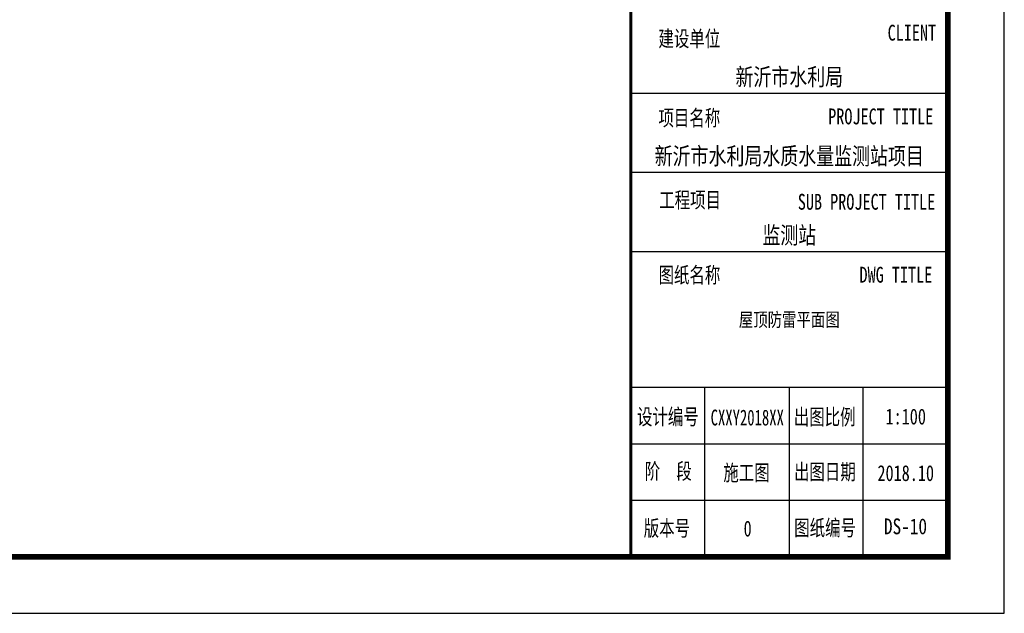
# Model space of a CAD drawing. Extents: x 427948 to 764348, y 274849 to 601549.
# Tile 56 of 212: x 746949 to 764348, y 274849 to 285350. Entities that reach past the tile are written whole.
import ezdxf
from ezdxf.enums import TextEntityAlignment as Align

# ---------------------------------------------------------------- set-up
doc = ezdxf.new("R2010")
doc.units = 0
doc.header["$LTSCALE"] = 1000
doc.header["$MEASUREMENT"] = 0
doc.layers.get('0').update_dxf_attribs({"linetype": 'CONTINUOUS'})
doc.layers.add('PUB_TITLE', color=4, linetype='CONTINUOUS')
doc.layers.add('TK', color=7, linetype='CONTINUOUS')
doc.styles.add('-宋体', font='txt', dxfattribs={"width": 0.8})
doc.styles.add('TKHZ1', font='txt', dxfattribs={"width": 0.8})

# ---------------------------------------------------------------- blocks, each defined once
blk = doc.blocks.new('24')
at = {"color": 4}
for p, q in [((-1110889, 145319), (-1110889, 202719)), ((-1110889, 147726), (-1110889, 147726)), ((-1116547, 145319), (-1110889, 145319))]:
    blk.add_line(p, q, dxfattribs=at)
at = {"layer": 'PUB_TITLE'}
for p, q in [((-1110889, 145319), (-1110889, 202719)), ((-1116489, 153519), (-1110889, 153519)), ((-1116489, 152119), (-1110889, 152119)), ((-1116489, 150719), (-1110889, 150719)), ((-1116489, 148319), (-1110889, 148319)), ((-1115189, 148319), (-1115189, 145319)), ((-1113689, 148319), (-1113689, 145319)), ((-1112389, 148319), (-1112389, 145319)), ((-1116489, 147319), (-1110889, 147319)), ((-1116489, 146319), (-1110889, 146319))]:
    blk.add_line(p, q, dxfattribs=at)
at = {"layer": 'PUB_TITLE', "linetype": 'Continuous'}
blk.add_lwpolyline([(-1193989, 144319), (-1109889, 144319), (-1109889, 203719), (-1193989, 203719)], close=True, dxfattribs=at)
at = {"layer": 'PUB_TITLE', "linetype": 'Continuous', "const_width": 100}
blk.add_lwpolyline([(-1191489, 145319), (-1110889, 145319), (-1110889, 202719), (-1191489, 202719)], close=True, dxfattribs=at)
at = {"layer": 'PUB_TITLE', "const_width": 50}
blk.add_lwpolyline([(-1116489, 145319), (-1116489, 202719)], dxfattribs=at)
at = {"layer": 'PUB_TITLE', "linetype": 'Continuous', "const_width": 80}
blk.add_lwpolyline([(-1110889, 145319), (-1110889, 202719)], dxfattribs=at)
at = {"layer": 'TK', "style": '-宋体', "width": 0.75}
for s, p in [('CLIENT', (-1111951, 154449, 0)), ('建设单位', (-1116001, 154344)), ('项目名称', (-1116001, 152942)), ('PROJECT TITLE', (-1113001, 152968, 0)), ('图纸名称', (-1115999, 150163)), ('DWG TITLE', (-1112448, 150168, 0)), ('设计编号', (-1116380, 147656, 0)), ('出图比例', (-1113609, 147653, 0)), ('阶  段', (-1116244, 146693, 0)), ('施工图', (-1114854, 146666, 0)), ('出图日期', (-1113606, 146682, 0)), ('版本号', (-1116261, 145685, 0)), ('图纸编号', (-1113602, 145691, 0)), ('0', (-1114496, 145678, 0))]:
    blk.add_text(s, height=280, dxfattribs=at).set_placement(p)
at = {"layer": 'TK'}
for s, height, style, width, p in [('新沂市水利局', 304.9, 'TKHZ1', 0.8, (-1113689, 153655)), ('新沂市水利局水质水量监测站项目', 304.92, 'TKHZ1', 0.8, (-1113689, 152255)), ('监测站', 304.9, 'TKHZ1', 0.8, (-1113689, 150855)), ('CXXY2018XX', 280, '-宋体', 0.68, (-1114431, 147642)), ('1:100', 280, '-宋体', 0.75, (-1111631, 147659)), ('2018.10', 280, '-宋体', 0.75, (-1111631, 146659))]:
    blk.add_text(s, height=height, dxfattribs=dict(at, style=style, width=width)).set_placement(p, align=Align.CENTER)
at = {"layer": 'TK', "style": '-宋体', "width": 0.75}
for s, p in [('工程项目', (-1115441, 151633)), ('SUB PROJECT TITLE', (-1112324, 151598))]:
    blk.add_text(s, height=280, dxfattribs=at).set_placement(p, align=Align.MIDDLE)

msp = doc.modelspace()

# ---------------------------------------------------------------- block references
msp.add_blockref('24', (1874236.9, 130530.5))

# ---------------------------------------------------------------- texts
at = {"style": 'TKHZ1', "width": 0.8}
msp.add_text('屋顶防雷平面图', height=245, dxfattribs=at).set_placement((760548, 279921.4), align=Align.CENTER)
at = {"layer": 'TK', "style": 'TKHZ1', "width": 0.8}
msp.add_text('DS-10', height=280, dxfattribs=at).set_placement((762601.6, 276247.6), align=Align.CENTER)

doc.saveas('drawing.dxf')
